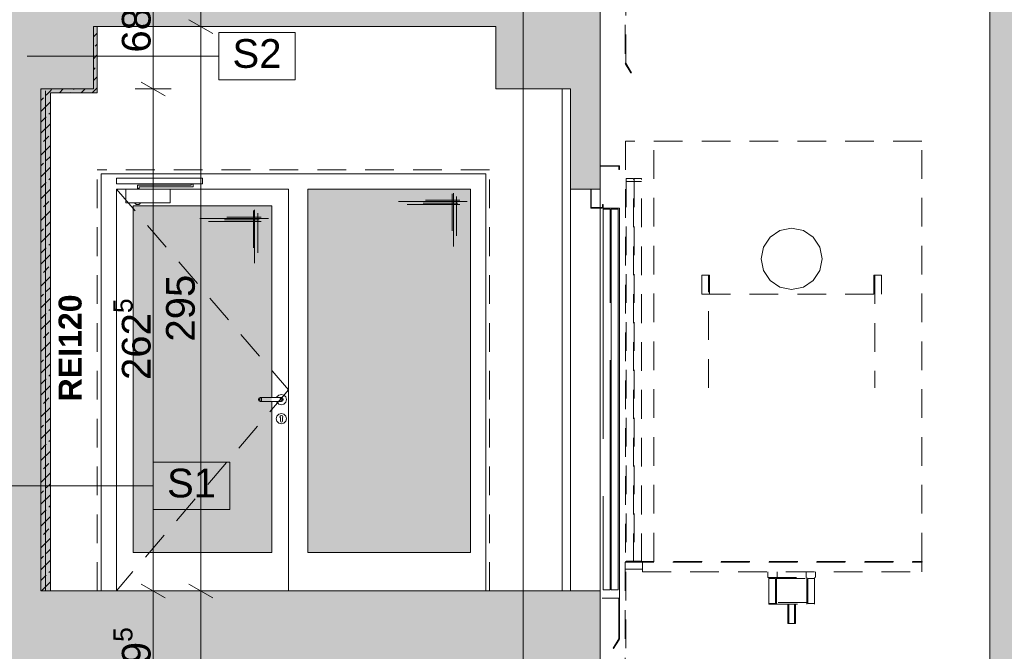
# Paper-space layout 'A-42 PRZEKRÓJ A-A' of a CAD drawing. Header units: millimetres. Extents: x 0 to 1114, y -5 to 726.
# Tile 37 of 92: x 255 to 306, y 356 to 389. Entities that reach past the tile are written whole.
import ezdxf
from ezdxf.xclip import XClip

# ---------------------------------------------------------------- set-up
doc = ezdxf.new("R2010")
doc.units = ezdxf.units.MM
doc.header["$MEASUREMENT"] = 0
doc.header["$XCLIPFRAME"] = 0
for name, pattern in [('ACAD_ISO02W100', [15, 12, -3]), ('DASHDOTX2', [1000, 500, -250, 0, -250]), ('LINIE_3', [25, 15, -10]), ('Przer. długie kreski', [2.5, 1.5, -1])]:
    doc.linetypes.add(name, pattern=pattern)
for name, color, linetype, lineweight, true_color in [('A_opis_Nr_pióra__19', 7, 'Continuous', 5, 0x191919), ('A_osie_Nr_pióra__16', 7, 'Continuous', 5, 0x0f0f0f), ('A_ppoż proj_Nr_pióra__8', 7, 'Continuous', 13, 0x4c4c4c), ('A_stolarka_Nr_pióra__254', 7, 'Continuous', 5, 0xfdfdfd), ('A_stolarka_Nr_pióra__9', 7, 'Continuous', 13, 0xadadad), ('A_winda_Nr_pióra__10', 7, 'Continuous', 13, 0x4b4b4b), ('A_ściany proj_Nr_pióra__10', 7, 'Continuous', 13, 0x4b4b4b), ('A_ściany_Nr_pióra__9', 7, 'Continuous', 13, 0xadadad)]:
    doc.layers.add(name, color=color, linetype=linetype, lineweight=lineweight, true_color=true_color)
for name, color, linetype in [('A_ppoż proj', 7, 'Continuous'), ('A_schody', 7, 'Continuous'), ('A_stolarka', 7, 'Continuous'), ('A_ściany proj', 7, 'Continuous')]:
    doc.layers.add(name, color=color, linetype=linetype)
for name, color, linetype, lineweight in [('A_strop_Nr_pióra__1', 7, 'Continuous', 20), ('A_wymiary_Nr_pióra__1', 7, 'Continuous', 20), ('A_wymiary_Nr_pióra__2', 8, 'Continuous', 13), ('A_ściany proj_Nr_pióra__1', 7, 'Continuous', 20), ('A_ściany_Nr_pióra__1', 7, 'Continuous', 20)]:
    doc.layers.add(name, color=color, linetype=linetype, lineweight=lineweight)
doc.styles.add('STYL_AUTOMATYCZNY_1', font='arial.ttf')
doc.styles.add('STYL_AUTOMATYCZNY_3', font='arial.ttf')
doc.styles.add('STYL_AUTOMATYCZNY_4', font='arial.ttf')
pattern_1 = [(45, (-1560.27814, -148.90835), (-0.57024626, 0.57024626), []), (45, (-1559.7079, -148.90835), (-0.57024626, 0.57024626), [0.40323, -0.20161])]

# ---------------------------------------------------------------- blocks, each defined once
blk = doc.blocks.new('Rysunek_1_1', base_point=(-1560.278, -148.908))
at = {"layer": 'A_ppoż proj', "linetype": 'Continuous', "lineweight": 0, "true_color": 0x121212}
blk.add_hatch(color=250, dxfattribs=at).paths.add_polyline_path([(255.823, 385.311), (255.823, 359.081), (256.323, 359.081), (256.323, 385.111), (258.773, 385.111), (258.773, 388.571), (258.573, 388.571), (258.573, 385.311)])
at = {"layer": 'A_schody', "linetype": 'Continuous', "lineweight": 0, "true_color": 0x000000}
h = blk.add_hatch(color=18, dxfattribs=at)
h.paths.add_polyline_path([(81.694, 140.929), (175.424, 140.929), (226.244, 140.929), (306.913, 140.929), (548.587, 140.929), (548.587, 244.87), (543.567, 244.87), (543.567, 243.12), (527.617, 243.12), (527.617, 243.652), (527.767, 243.652), (527.767, 244.652), (524.676, 244.652), (524.676, 245.185), (524.826, 245.185), (524.826, 246.185), (521.735, 246.185), (521.735, 246.718), (521.885, 246.718), (521.885, 247.718), (518.794, 247.718), (518.794, 248.251), (518.944, 248.251), (518.944, 249.251), (515.853, 249.251), (515.853, 249.784), (516.003, 249.784), (516.003, 250.784), (512.912, 250.784), (512.912, 251.317), (513.062, 251.317), (513.062, 252.317), (509.971, 252.317), (509.971, 252.85), (510.121, 252.85), (510.121, 253.85), (507.03, 253.85), (507.03, 254.383), (507.18, 254.383), (507.18, 255.383), (504.089, 255.383), (504.089, 255.916), (504.239, 255.916), (504.239, 256.916), (501.148, 256.916), (501.148, 257.449), (501.298, 257.449), (501.298, 258.449), (498.572, 258.449), (498.207, 258.449), (498.207, 258.982), (498.357, 258.982), (498.357, 259.982), (498.277, 259.982), (479.827, 259.982), (479.827, 286.332), (482.217, 286.332), (482.217, 290.162), (496.884, 290.162), (527.025, 274.725), (529.906, 273.25), (543.567, 273.25), (543.567, 276.2), (527.437, 276.2), (527.437, 276.727), (527.587, 276.727), (527.587, 277.727), (524.454, 277.727), (524.454, 278.255), (524.604, 278.255), (524.604, 279.255), (521.471, 279.255), (521.471, 279.783), (521.621, 279.783), (521.621, 280.783), (518.488, 280.783), (518.488, 281.31), (518.638, 281.31), (518.638, 282.31), (515.505, 282.31), (515.505, 282.838), (515.655, 282.838), (515.655, 283.838), (512.522, 283.838), (512.522, 284.366), (512.672, 284.366), (512.672, 285.366), (509.539, 285.366), (509.539, 285.894), (509.689, 285.894), (509.689, 286.894), (506.556, 286.894), (506.556, 287.421), (506.706, 287.421), (506.706, 288.421), (503.573, 288.421), (503.573, 288.949), (503.723, 288.949), (503.723, 289.949), (500.59, 289.949), (500.59, 290.477), (500.74, 290.477), (500.74, 291.477), (497.79, 291.477), (497.607, 291.477), (497.607, 292.005), (497.757, 292.005), (497.757, 293.005), (497.647, 293.005), (497.497, 293.005), (494.627, 293.005), (479.247, 293.005), (479.217, 293.005), (479.217, 319.235), (481.647, 319.235), (481.647, 323.105), (496.903, 323.105), (527.216, 307.736), (530.839, 305.9), (543.567, 305.9), (543.567, 309.21), (530.456, 309.21), (527.627, 309.21), (527.627, 309.736), (527.777, 309.736), (527.777, 310.736), (524.617, 310.736), (524.617, 311.262), (524.767, 311.262), (524.767, 312.262), (521.607, 312.262), (521.607, 312.788), (521.757, 312.788), (521.757, 313.788), (518.597, 313.788), (518.597, 314.314), (518.747, 314.314), (518.747, 315.314), (515.587, 315.314), (515.587, 315.84), (515.737, 315.84), (515.737, 316.84), (512.577, 316.84), (512.577, 317.366), (512.727, 317.366), (512.727, 318.366), (509.567, 318.366), (509.567, 318.892), (509.717, 318.892), (509.717, 319.892), (506.557, 319.892), (506.557, 320.418), (506.707, 320.418), (506.707, 321.418), (503.547, 321.418), (503.547, 321.944), (503.697, 321.944), (503.697, 322.944), (500.537, 322.944), (500.537, 323.47), (500.687, 323.47), (500.687, 324.47), (497.527, 324.47), (497.527, 324.493), (497.527, 324.996), (497.677, 324.996), (497.677, 325.996), (497.647, 325.996), (497.177, 325.996), (479.547, 325.996), (479.547, 351.996), (481.717, 351.996), (481.717, 355.946), (498.578, 355.946), (527.341, 341.136), (530.809, 339.35), (543.567, 339.35), (543.567, 342.65), (527.677, 342.65), (527.677, 343.181), (527.827, 343.181), (527.827, 344.181), (524.703, 344.181), (524.703, 344.712), (524.853, 344.712), (524.853, 345.712), (521.729, 345.712), (521.729, 346.244), (521.879, 346.244), (521.879, 347.244), (518.755, 347.244), (518.755, 347.775), (518.905, 347.775), (518.905, 348.775), (515.781, 348.775), (515.781, 349.306), (515.931, 349.306), (515.931, 350.306), (512.807, 350.306), (512.807, 350.838), (512.957, 350.838), (512.957, 351.838), (509.833, 351.838), (509.833, 352.369), (509.983, 352.369), (509.983, 353.369), (506.859, 353.369), (506.859, 353.9), (507.009, 353.9), (507.009, 354.9), (503.885, 354.9), (503.885, 355.432), (504.035, 355.432), (504.035, 356.432), (500.911, 356.432), (500.911, 356.963), (501.061, 356.963), (501.061, 357.963), (497.937, 357.963), (497.937, 357.981), (497.937, 358.495), (498.087, 358.495), (498.087, 359.495), (497.607, 359.495), (494.957, 359.495), (479.467, 359.495), (479.467, 385.725), (481.827, 385.725), (481.827, 389.495), (496.894, 389.495), (527.195, 374.445), (530.547, 372.78), (543.567, 372.78), (543.567, 375.94), (527.557, 375.94), (527.557, 376.433), (527.707, 376.433), (527.707, 377.433), (524.551, 377.433), (524.551, 377.926), (524.701, 377.926), (524.701, 378.926), (521.545, 378.926), (521.545, 379.419), (521.695, 379.419), (521.695, 380.419), (518.539, 380.419), (518.539, 380.912), (518.689, 380.912), (518.689, 381.912), (515.533, 381.912), (515.533, 382.405), (515.683, 382.405), (515.683, 383.405), (512.527, 383.405), (512.527, 383.898), (512.677, 383.898), (512.677, 384.898), (509.521, 384.898), (509.521, 385.391), (509.671, 385.391), (509.671, 386.391), (506.515, 386.391), (506.515, 386.884), (506.665, 386.884), (506.665, 387.884), (506.416, 387.884), (503.509, 387.884), (503.509, 388.377), (503.659, 388.377), (503.659, 389.377), (503.413, 389.377), (500.503, 389.377), (500.503, 389.87), (500.653, 389.87), (500.653, 390.87), (500.41, 390.87), (497.813, 390.87), (497.497, 390.87), (497.497, 391.363), (497.647, 391.363), (497.647, 392.363), (479.397, 392.363), (479.397, 418.623), (481.617, 418.623), (481.617, 422.123), (498.369, 422.123), (527.387, 407.759), (531.063, 405.94), (543.567, 405.94), (543.567, 409.28), (527.697, 409.28), (527.697, 409.765), (527.847, 409.765), (527.847, 410.765), (524.697, 410.765), (524.697, 411.25), (524.847, 411.25), (524.847, 412.25), (521.697, 412.25), (521.697, 412.735), (521.847, 412.735), (521.847, 413.735), (518.697, 413.735), (518.697, 414.22), (518.847, 414.22), (518.847, 415.22), (515.697, 415.22), (515.697, 415.705), (515.847, 415.705), (515.847, 416.705), (512.697, 416.705), (512.697, 417.189), (512.847, 417.189), (512.847, 418.189), (509.697, 418.189), (509.697, 418.674), (509.847, 418.674), (509.847, 419.674), (506.697, 419.674), (506.697, 420.159), (506.847, 420.159), (506.847, 421.159), (503.697, 421.159), (503.697, 421.644), (503.847, 421.644), (503.847, 422.644), (500.697, 422.644), (500.697, 423.129), (500.847, 423.129), (500.847, 424.129), (497.697, 424.129), (497.697, 424.614), (497.847, 424.614), (497.847, 425.614), (479.317, 425.614), (479.317, 451.774), (481.707, 451.774), (481.707, 455.544), (496.931, 455.544), (527.257, 440.792), (530.881, 439.03), (543.567, 439.03), (543.567, 442.31), (527.567, 442.31), (527.567, 442.785), (527.717, 442.785), (527.717, 443.785), (524.533, 443.785), (524.533, 444.261), (524.683, 444.261), (524.683, 445.261), (521.499, 445.261), (521.499, 445.737), (521.649, 445.737), (521.649, 446.737), (518.465, 446.737), (518.465, 447.213), (518.615, 447.213), (518.615, 448.213), (515.431, 448.213), (515.431, 448.689), (515.581, 448.689), (515.581, 449.689), (512.397, 449.689), (512.397, 450.165), (512.547, 450.165), (512.547, 451.165), (509.363, 451.165), (509.363, 451.641), (509.513, 451.641), (509.513, 452.641), (506.329, 452.641), (506.329, 453.117), (506.479, 453.117), (506.479, 454.117), (503.295, 454.117), (503.295, 454.593), (503.445, 454.593), (503.445, 455.593), (500.261, 455.593), (500.261, 456.069), (500.411, 456.069), (500.411, 457.069), (497.227, 457.069), (497.227, 457.545), (497.377, 457.545), (497.377, 458.545), (479.247, 458.545), (479.247, 484.675), (481.019, 484.675), (481.019, 488.575), (496.868, 488.575), (530.662, 472.1), (543.567, 472.1), (543.567, 475.18), (527.767, 475.18), (527.767, 475.645), (527.917, 475.645), (527.917, 476.645), (524.761, 476.645), (524.761, 477.11), (524.911, 477.11), (524.911, 478.11), (521.755, 478.11), (521.755, 478.576), (521.905, 478.576), (521.905, 479.576), (518.749, 479.576), (518.749, 480.041), (518.899, 480.041), (518.899, 481.041), (515.743, 481.041), (515.743, 481.507), (515.893, 481.507), (515.893, 482.507), (512.737, 482.507), (512.737, 482.972), (512.887, 482.972), (512.887, 483.972), (509.731, 483.972), (509.731, 484.438), (509.881, 484.438), (509.881, 485.438), (506.725, 485.438), (506.725, 485.903), (506.875, 485.903), (506.875, 486.903), (503.719, 486.903), (503.719, 487.369), (503.869, 487.369), (503.869, 488.369), (500.713, 488.369), (500.713, 488.834), (500.863, 488.834), (500.863, 489.834), (497.707, 489.834), (497.707, 490.3), (497.857, 490.3), (497.857, 491.3), (479.277, 491.3), (479.277, 517.52), (481.377, 517.52), (481.377, 521.533), (478.41, 521.533), (478.41, 524.133), (477.357, 524.133), (352.051, 524.133), (352.051, 536.095), (543.567, 536.095), (543.567, 527.836), (543.567, 524.133), (547.587, 524.133), (547.587, 521.533), (543.567, 521.533), (543.567, 517.54), (548.587, 517.54), (548.587, 540.961), (543.567, 540.961), (543.567, 539.119), (348.996, 539.119), (348.996, 564.681), (346.838, 564.681), (346.838, 562.317), (85.194, 562.317), (85.194, 564.681), (81.694, 564.681), (81.694, 553.481), (85.194, 553.481), (85.194, 558.993), (147.194, 558.993), (147.194, 524.281), (131.294, 524.281), (131.294, 520.056), (146.901, 520.056), (146.901, 517.255), (150.894, 517.255), (150.894, 491.056), (131.644, 491.056), (131.644, 491.558), (131.794, 491.558), (131.794, 492.558), (128.604, 492.558), (128.604, 493.06), (128.754, 493.06), (128.754, 494.06), (125.564, 494.06), (125.564, 494.562), (125.714, 494.562), (125.714, 495.562), (122.524, 495.562), (122.524, 496.065), (122.674, 496.065), (122.674, 497.065), (119.484, 497.065), (119.484, 497.567), (119.634, 497.567), (119.634, 498.567), (116.444, 498.567), (116.444, 499.069), (116.594, 499.069), (116.594, 500.069), (113.404, 500.069), (113.404, 500.571), (113.554, 500.571), (113.554, 501.571), (110.364, 501.571), (110.364, 502.074), (110.514, 502.074), (110.514, 503.074), (107.324, 503.074), (107.324, 503.576), (107.474, 503.576), (107.474, 504.576), (104.284, 504.576), (104.284, 505.078), (104.434, 505.078), (104.434, 506.078), (101.244, 506.078), (101.244, 506.581), (101.394, 506.581), (101.394, 507.581), (98.194, 507.581), (85.194, 507.581), (85.194, 504.381), (101.294, 504.381), (133.823, 488.306), (146.674, 488.306), (146.674, 484.256), (150.694, 484.256), (150.694, 458.206), (131.244, 458.206), (131.244, 458.69), (131.394, 458.69), (131.394, 459.69), (128.264, 459.69), (128.264, 460.174), (128.414, 460.174), (128.414, 461.174), (125.284, 461.174), (125.284, 461.658), (125.434, 461.658), (125.434, 462.658), (122.304, 462.658), (122.304, 463.142), (122.454, 463.142), (122.454, 464.142), (119.324, 464.142), (119.324, 464.626), (119.474, 464.626), (119.474, 465.626), (116.344, 465.626), (116.344, 466.11), (116.494, 466.11), (116.494, 467.11), (113.364, 467.11), (113.364, 467.594), (113.514, 467.594), (113.514, 468.594), (110.384, 468.594), (110.384, 469.078), (110.534, 469.078), (110.534, 470.078), (107.404, 470.078), (107.404, 470.562), (107.554, 470.562), (107.554, 471.562), (104.424, 471.562), (104.424, 472.046), (104.574, 472.046), (104.574, 473.046), (101.444, 473.046), (101.444, 473.531), (101.594, 473.531), (101.594, 474.531), (101.044, 474.531), (85.194, 474.531), (85.194, 471.531), (101.123, 471.531), (133.451, 455.431), (147.014, 455.431), (147.014, 451.371), (150.394, 451.371), (150.394, 425.231), (130.844, 425.231), (130.844, 425.744), (130.994, 425.744), (130.994, 426.744), (127.904, 426.744), (127.904, 427.258), (128.054, 427.258), (128.054, 428.258), (124.964, 428.258), (124.964, 428.771), (125.114, 428.771), (125.114, 429.771), (122.024, 429.771), (122.024, 430.285), (122.174, 430.285), (122.174, 431.285), (119.084, 431.285), (119.084, 431.799), (119.234, 431.799), (119.234, 432.799), (116.144, 432.799), (116.144, 433.312), (116.294, 433.312), (116.294, 434.312), (113.204, 434.312), (113.204, 434.826), (113.354, 434.826), (113.354, 435.826), (110.264, 435.826), (110.264, 436.34), (110.414, 436.34), (110.414, 437.34), (107.324, 437.34), (107.324, 437.853), (107.474, 437.853), (107.474, 438.853), (104.384, 438.853), (104.384, 439.367), (104.534, 439.367), (104.534, 440.367), (101.444, 440.367), (101.444, 440.881), (101.594, 440.881), (101.594, 441.881), (98.394, 441.881), (85.194, 441.881), (85.194, 438.631), (101.54, 438.631), (133.928, 421.956), (146.574, 421.956), (146.574, 418.066), (150.194, 418.066), (150.194, 391.956), (130.844, 391.956), (130.844, 392.467), (130.994, 392.467), (130.994, 393.467), (127.814, 393.467), (127.814, 393.978), (127.964, 393.978), (127.964, 394.978), (124.784, 394.978), (124.784, 395.49), (124.934, 395.49), (124.934, 396.49), (121.754, 396.49), (121.754, 397.001), (121.904, 397.001), (121.904, 398.001), (118.724, 398.001), (118.724, 398.512), (118.874, 398.512), (118.874, 399.512), (115.694, 399.512), (115.694, 400.024), (115.844, 400.024), (115.844, 401.024), (112.664, 401.024), (112.664, 401.535), (112.814, 401.535), (112.814, 402.535), (109.634, 402.535), (109.634, 403.046), (109.784, 403.046), (109.784, 404.046), (106.604, 404.046), (106.604, 404.558), (106.754, 404.558), (106.754, 405.558), (103.574, 405.558), (103.574, 406.069), (103.724, 406.069), (103.724, 407.069), (100.544, 407.069), (100.544, 407.581), (100.694, 407.581), (100.694, 408.581), (97.494, 408.581), (85.194, 408.581), (85.194, 405.431), (100.469, 405.431), (133.448, 388.981), (146.924, 388.981), (146.924, 385.311), (150.794, 385.311), (150.794, 358.881), (131.244, 358.881), (131.244, 359.376), (131.394, 359.376), (131.394, 360.376), (128.244, 360.376), (128.244, 360.871), (128.394, 360.871), (128.394, 361.871), (125.244, 361.871), (125.244, 362.367), (125.394, 362.367), (125.394, 363.367), (122.244, 363.367), (122.244, 363.862), (122.394, 363.862), (122.394, 364.862), (119.244, 364.862), (119.244, 365.358), (119.394, 365.358), (119.394, 366.358), (116.244, 366.358), (116.244, 366.853), (116.394, 366.853), (116.394, 367.853), (113.244, 367.853), (113.244, 368.349), (113.394, 368.349), (113.394, 369.349), (110.244, 369.349), (110.244, 369.844), (110.394, 369.844), (110.394, 370.844), (107.244, 370.844), (107.244, 371.34), (107.394, 371.34), (107.394, 372.34), (104.244, 372.34), (104.244, 372.835), (104.394, 372.835), (104.394, 373.835), (101.244, 373.835), (101.244, 374.331), (101.394, 374.331), (101.394, 375.331), (98.194, 375.331), (85.194, 375.331), (85.194, 372.331), (100.9, 372.331), (134.251, 355.706), (146.737, 355.706), (146.737, 352.136), (150.694, 352.136), (150.694, 325.906), (150.494, 325.906), (131.144, 325.906), (131.144, 326.408), (131.294, 326.408), (131.294, 327.408), (128.164, 327.408), (128.164, 327.91), (128.314, 327.91), (128.314, 328.91), (125.184, 328.91), (125.184, 329.412), (125.334, 329.412), (125.334, 330.412), (122.204, 330.412), (122.204, 330.915), (122.354, 330.915), (122.354, 331.915), (119.224, 331.915), (119.224, 332.417), (119.374, 332.417), (119.374, 333.417), (116.244, 333.417), (116.244, 333.919), (116.394, 333.919), (116.394, 334.919), (113.264, 334.919), (113.264, 335.421), (113.414, 335.421), (113.414, 336.421), (110.284, 336.421), (110.284, 336.924), (110.434, 336.924), (110.434, 337.924), (107.304, 337.924), (107.304, 338.426), (107.454, 338.426), (107.454, 339.426), (104.324, 339.426), (104.324, 339.928), (104.474, 339.928), (104.474, 340.928), (101.344, 340.928), (101.344, 341.431), (101.494, 341.431), (101.494, 342.431), (98.294, 342.431), (85.194, 342.431), (85.194, 339.231), (101.379, 339.231), (134.06, 322.756), (146.544, 322.756), (146.544, 319.066), (150.494, 319.066), (150.494, 292.856), (130.894, 292.856), (130.844, 292.856), (130.844, 293.321), (130.994, 293.321), (130.994, 294.321), (127.884, 294.321), (127.884, 294.787), (128.034, 294.787), (128.034, 295.787), (124.924, 295.787), (124.924, 296.253), (125.074, 296.253), (125.074, 297.253), (121.964, 297.253), (121.964, 297.719), (122.114, 297.719), (122.114, 298.719), (119.004, 298.719), (119.004, 299.185), (119.154, 299.185), (119.154, 300.185), (116.044, 300.185), (116.044, 300.651), (116.194, 300.651), (116.194, 301.651), (113.084, 301.651), (113.084, 302.117), (113.234, 302.117), (113.234, 303.117), (110.124, 303.117), (110.124, 303.583), (110.274, 303.583), (110.274, 304.583), (107.164, 304.583), (107.164, 305.049), (107.314, 305.049), (107.314, 306.049), (104.204, 306.049), (104.204, 306.515), (104.354, 306.515), (104.354, 307.515), (101.244, 307.515), (101.244, 307.981), (101.394, 307.981), (101.394, 308.981), (98.194, 308.981), (85.194, 308.981), (85.194, 306.131), (100.659, 306.131), (132.664, 290.281), (147.001, 290.281), (147.001, 286.281), (150.794, 286.281), (150.894, 286.281), (150.894, 260.081), (150.794, 260.081), (131.544, 260.081), (131.544, 260.54), (131.694, 260.54), (131.694, 261.54), (128.514, 261.54), (128.514, 261.999), (128.664, 261.999), (128.664, 262.999), (125.484, 262.999), (125.484, 263.458), (125.634, 263.458), (125.634, 264.458), (122.454, 264.458), (122.454, 264.917), (122.604, 264.917), (122.604, 265.917), (119.424, 265.917), (119.424, 266.376), (119.574, 266.376), (119.574, 267.376), (116.394, 267.376), (116.394, 267.835), (116.544, 267.835), (116.544, 268.835), (113.364, 268.835), (113.364, 269.294), (113.514, 269.294), (113.514, 270.294), (110.334, 270.294), (110.334, 270.753), (110.484, 270.753), (110.484, 271.753), (107.304, 271.753), (107.304, 272.212), (107.454, 272.212), (107.454, 273.212), (104.274, 273.212), (104.274, 273.671), (104.424, 273.671), (104.424, 274.671), (101.244, 274.671), (101.244, 275.131), (101.394, 275.131), (101.394, 276.131), (98.194, 276.131), (85.194, 276.131), (85.194, 276.281), (81.694, 276.281), (81.694, 161.081)])
h.paths.add_polyline_path([(85.194, 241.081), (99.89, 241.081), (133.69, 224.181), (146.852, 224.181), (146.852, 220.611), (150.594, 220.611), (150.594, 194.081), (134.194, 194.081), (130.994, 194.081), (130.844, 194.081), (130.844, 194.581), (130.994, 194.581), (130.994, 195.581), (127.874, 195.581), (127.874, 196.081), (128.024, 196.081), (128.024, 197.081), (124.904, 197.081), (124.904, 197.581), (125.054, 197.581), (125.054, 198.581), (121.934, 198.581), (121.934, 199.081), (122.084, 199.081), (122.084, 200.081), (118.964, 200.081), (118.964, 200.581), (119.114, 200.581), (119.114, 201.581), (115.994, 201.581), (115.994, 202.081), (116.144, 202.081), (116.144, 203.081), (113.024, 203.081), (113.024, 203.581), (113.174, 203.581), (113.174, 204.581), (110.054, 204.581), (110.054, 205.081), (110.204, 205.081), (110.204, 206.081), (107.084, 206.081), (107.084, 206.581), (107.234, 206.581), (107.234, 207.581), (104.114, 207.581), (104.114, 208.081), (104.264, 208.081), (104.264, 209.081), (101.144, 209.081), (101.144, 209.581), (101.294, 209.581), (101.294, 210.581), (85.694, 210.581), (85.194, 210.581)], flags=0)
h.paths.add_polyline_path([(85.194, 207.481), (100.985, 207.481), (134.051, 190.781), (147.294, 190.781), (147.294, 187.311), (150.694, 187.311), (150.694, 161.081), (129.144, 161.081), (129.144, 161.711), (129.294, 161.711), (129.294, 162.711), (126.2, 162.711), (126.2, 163.341), (126.35, 163.341), (126.35, 164.341), (123.255, 164.341), (123.255, 164.971), (123.405, 164.971), (123.405, 165.971), (120.311, 165.971), (120.311, 166.601), (120.461, 166.601), (120.461, 167.601), (117.366, 167.601), (117.366, 168.231), (117.516, 168.231), (117.516, 169.231), (114.422, 169.231), (114.422, 169.861), (114.572, 169.861), (114.572, 170.861), (111.477, 170.861), (111.477, 171.491), (111.627, 171.491), (111.627, 172.491), (108.533, 172.491), (108.533, 173.121), (108.683, 173.121), (108.683, 174.121), (105.588, 174.121), (105.588, 174.751), (105.738, 174.751), (105.738, 175.751), (102.644, 175.751), (102.644, 176.381), (102.794, 176.381), (102.794, 177.381), (99.594, 177.381), (85.694, 177.381), (85.194, 177.381)], flags=0)
h.paths.add_polyline_path([(98.194, 243.581), (85.194, 243.581), (85.194, 273.581), (100.052, 273.581), (134.109, 257.181), (146.856, 257.181), (146.856, 253.581), (150.794, 253.581), (150.794, 227.081), (131.244, 227.081), (131.244, 227.581), (131.394, 227.581), (131.394, 228.581), (128.244, 228.581), (128.244, 229.081), (128.394, 229.081), (128.394, 230.081), (125.244, 230.081), (125.244, 230.581), (125.394, 230.581), (125.394, 231.581), (122.244, 231.581), (122.244, 232.081), (122.394, 232.081), (122.394, 233.081), (119.244, 233.081), (119.244, 233.581), (119.394, 233.581), (119.394, 234.581), (116.244, 234.581), (116.244, 235.081), (116.394, 235.081), (116.394, 236.081), (113.244, 236.081), (113.244, 236.581), (113.394, 236.581), (113.394, 237.581), (110.244, 237.581), (110.244, 238.081), (110.394, 238.081), (110.394, 239.081), (107.244, 239.081), (107.244, 239.581), (107.394, 239.581), (107.394, 240.581), (104.244, 240.581), (104.244, 241.081), (104.394, 241.081), (104.394, 242.081), (101.244, 242.081), (101.244, 242.581), (101.394, 242.581), (101.394, 243.581)], flags=0)
h.paths.add_polyline_path([(172.924, 149.057), (153.247, 149.057), (153.247, 526.588), (172.924, 526.588)], flags=0)
h.paths.add_polyline_path([(153.247, 529.128), (153.247, 540.019), (153.247, 558.993), (197.906, 558.993), (197.906, 529.128), (175.424, 529.128)], flags=0)
h.paths.add_polyline_path([(175.424, 458.356), (175.424, 487.895), (224.744, 487.895), (224.744, 479.356), (226.244, 479.356), (226.244, 491.056), (175.424, 491.056), (175.424, 520.915), (224.744, 520.915), (224.744, 512.056), (226.244, 512.056), (226.244, 526.757), (254.323, 526.757), (254.323, 149.057), (226.244, 149.057), (226.244, 161.081), (175.424, 161.081), (175.424, 190.716), (224.744, 190.716), (224.744, 182.081), (226.244, 182.081), (226.244, 194.081), (175.424, 194.081), (175.424, 223.904), (224.744, 223.904), (224.744, 215.081), (226.244, 215.081), (226.244, 227.081), (175.424, 227.081), (175.424, 257.094), (224.744, 257.094), (224.744, 248.081), (226.244, 248.081), (226.244, 260.081), (175.424, 260.081), (175.424, 289.86), (224.744, 289.86), (224.744, 281.081), (226.244, 281.081), (226.244, 292.856), (175.424, 292.856), (175.424, 322.879), (224.744, 322.879), (224.744, 313.856), (226.244, 313.856), (226.244, 325.906), (175.424, 325.906), (175.424, 355.9), (224.744, 355.9), (224.744, 346.906), (226.244, 346.906), (226.244, 359.081), (175.424, 359.081), (175.424, 388.92), (224.744, 388.92), (224.744, 380.081), (226.244, 380.081), (226.244, 392.156), (175.424, 392.156), (175.424, 421.855), (224.744, 421.855), (224.744, 413.156), (226.244, 413.156), (226.244, 425.381), (175.424, 425.381), (175.424, 454.875), (224.744, 454.875), (224.744, 446.381), (226.244, 446.381), (226.244, 458.356)], flags=0)
h.paths.add_polyline_path([(224.744, 529.128), (198.906, 529.128), (198.906, 558.993), (214.553, 558.993), (214.553, 554.428), (218.278, 554.428), (218.278, 558.993), (280.423, 558.993), (280.423, 554.428), (284.064, 554.428), (284.064, 558.993), (332.796, 558.993), (346.125, 558.993), (346.125, 552.476), (347.029, 552.476), (347.029, 524.133), (332.796, 524.133), (311.061, 524.133), (311.061, 529.128), (305.413, 529.128), (256.333, 529.128), (254.833, 529.128), (226.244, 529.128)], flags=0)
h.paths.add_polyline_path([(255.709, 227.081), (255.709, 253.581), (259.467, 253.581), (259.467, 256.491), (278.972, 256.491), (278.972, 253.581), (283.324, 253.581), (283.324, 248.081), (285.053, 248.081), (285.053, 260.081), (256.323, 260.081), (255.823, 260.081), (255.823, 286.356), (258.688, 286.356), (258.688, 289.266), (279.283, 289.266), (279.283, 286.356), (283.254, 286.356), (283.254, 281.081), (285.053, 281.081), (285.053, 292.856), (256.323, 292.856), (255.823, 292.856), (255.823, 319.066), (258.343, 319.066), (258.343, 322.256), (279.153, 322.256), (279.153, 319.066), (283.634, 319.066), (283.634, 313.856), (285.053, 313.856), (285.053, 325.906), (256.323, 325.906), (255.823, 325.906), (255.823, 352.136), (258.283, 352.136), (258.283, 355.416), (279.133, 355.416), (279.133, 352.136), (283.504, 352.136), (283.504, 346.906), (285.053, 346.906), (285.053, 359.081), (256.323, 359.081), (255.823, 359.081), (255.823, 385.311), (258.573, 385.311), (258.573, 388.571), (279.593, 388.571), (279.593, 385.311), (283.494, 385.311), (283.494, 380.081), (285.053, 380.081), (285.053, 392.156), (256.323, 392.156), (255.823, 392.156), (255.823, 418.066), (258.523, 418.066), (258.523, 421.666), (279.293, 421.666), (279.293, 418.066), (283.494, 418.066), (283.494, 413.156), (285.053, 413.156), (285.053, 425.381), (256.323, 425.381), (255.823, 425.381), (255.823, 451.371), (258.099, 451.371), (258.099, 455.501), (279.815, 455.501), (279.815, 451.371), (283.574, 451.371), (283.574, 446.381), (285.053, 446.381), (285.053, 458.356), (256.323, 458.356), (255.823, 458.356), (255.823, 484.206), (258.703, 484.206), (258.703, 488.306), (279.604, 488.306), (279.583, 484.206), (283.574, 484.206), (283.574, 479.356), (285.053, 479.356), (285.053, 491.056), (256.323, 491.056), (255.823, 491.056), (255.823, 517.226), (258.689, 517.226), (258.689, 519.525), (258.689, 521.328), (255.923, 521.328), (255.923, 528.128), (283.474, 528.128), (283.474, 521.328), (279.543, 521.328), (279.543, 517.226), (283.674, 517.226), (283.674, 512.056), (285.053, 512.056), (285.053, 527.628), (305.413, 527.628), (305.413, 149.057), (285.053, 149.057), (285.053, 161.081), (256.323, 161.081), (255.823, 161.081), (255.823, 187.581), (258.382, 187.581), (258.382, 190.681), (279.823, 190.681), (279.823, 187.581), (283.474, 187.581), (283.474, 182.081), (285.053, 182.081), (285.053, 194.081), (256.323, 194.081), (255.823, 194.081), (255.823, 220.581), (258.433, 220.581), (258.433, 223.491), (279.303, 223.491), (279.303, 220.581), (283.413, 220.581), (283.413, 215.081), (285.053, 215.081), (285.053, 227.081), (256.209, 227.081)], flags=0)
h.paths.add_polyline_path([(306.913, 289.828), (477.357, 289.828), (477.357, 260.081), (306.913, 260.081)], flags=0)
h.paths.add_polyline_path([(458.097, 161.081), (306.913, 161.081), (306.913, 190.96), (458.097, 190.96)], flags=0)
h.paths.add_polyline_path([(306.913, 458.356), (306.913, 488.028), (477.357, 488.028), (477.357, 458.356)], flags=0)
h.paths.add_polyline_path([(306.913, 425.381), (306.913, 455.328), (477.357, 455.328), (477.357, 425.381)], flags=0)
h.paths.add_polyline_path([(477.357, 392.156), (306.913, 392.156), (306.913, 422.353), (477.357, 422.353), (477.357, 392.363)], flags=0)
h.paths.add_polyline_path([(477.357, 491.056), (306.913, 491.056), (306.913, 521.064), (477.357, 521.064)], flags=0)
h.paths.add_polyline_path([(306.913, 193.881), (306.913, 224.053), (477.357, 224.053), (477.357, 193.881), (458.097, 193.881)], flags=0)
h.paths.add_polyline_path([(306.913, 325.906), (306.913, 356.053), (477.357, 356.053), (477.357, 325.906)], flags=0)
h.paths.add_polyline_path([(306.913, 389.128), (477.357, 389.128), (477.357, 359.081), (306.913, 359.081)], flags=0)
h.paths.add_polyline_path([(477.357, 292.856), (306.913, 292.856), (306.913, 322.878), (477.357, 322.878)], flags=0)
h.paths.add_polyline_path([(306.913, 257.053), (477.357, 257.053), (477.357, 227.081), (306.913, 227.081)], flags=0)
h.paths.add_polyline_path([(460.097, 161.23), (459.597, 161.23), (459.597, 190.96), (477.357, 190.96), (477.357, 187.48), (482.007, 187.48), (482.007, 190.96), (498.336, 190.96), (519.447, 181.159), (521.347, 180.277), (521.347, 179.775), (543.567, 179.775), (543.567, 161.23)], flags=0)
h.paths.add_polyline_path([(479.747, 220.551), (482.078, 220.551), (482.078, 224.303), (496.973, 224.303), (527.249, 209.225), (530.883, 207.415), (543.567, 207.415), (543.567, 182.775), (522.45, 182.775), (519.677, 182.775), (519.677, 184.164), (516.687, 184.164), (516.687, 185.552), (513.697, 185.552), (513.697, 186.94), (510.707, 186.94), (510.707, 188.328), (507.717, 188.328), (507.717, 189.716), (504.727, 189.716), (504.727, 191.104), (501.737, 191.104), (501.737, 192.492), (498.747, 192.492), (498.747, 193.881), (497.557, 193.881), (479.747, 193.881)], flags=0)
h.paths.add_polyline_path([(479.827, 253.051), (481.977, 253.051), (481.977, 256.781), (498.162, 256.781), (527.183, 241.654), (528.401, 241.02), (529.443, 241.02), (543.567, 241.02), (543.567, 210.76), (530.484, 210.76), (527.727, 210.76), (527.727, 211.236), (527.877, 211.236), (527.877, 212.236), (524.74, 212.236), (524.74, 212.712), (524.89, 212.712), (524.89, 213.712), (521.753, 213.712), (521.753, 214.189), (521.903, 214.189), (521.903, 215.189), (518.766, 215.189), (518.766, 215.665), (518.916, 215.665), (518.916, 216.665), (515.779, 216.665), (515.779, 217.142), (515.929, 217.142), (515.929, 218.142), (512.792, 218.142), (512.792, 218.618), (512.942, 218.618), (512.942, 219.618), (509.805, 219.618), (509.805, 220.095), (509.955, 220.095), (509.955, 221.095), (506.818, 221.095), (506.818, 221.571), (506.968, 221.571), (506.968, 222.571), (503.831, 222.571), (503.831, 223.048), (503.981, 223.048), (503.981, 224.048), (500.844, 224.048), (500.844, 224.524), (500.994, 224.524), (500.994, 225.524), (497.994, 225.524), (497.857, 225.524), (497.857, 226.001), (498.007, 226.001), (498.007, 227.001), (497.597, 227.001), (479.827, 227.001)], flags=0)
at = {"layer": 'A_stolarka', "linetype": 'Continuous', "lineweight": 0, "true_color": 0x2d2d2d}
for points in [[(269.773, 380.081), (269.773, 361.081), (278.273, 361.081), (278.273, 380.081)], [(260.653, 379.201), (260.653, 361.081), (267.893, 361.081), (267.893, 379.201)]]:
    blk.add_hatch(color=250, dxfattribs=at).paths.add_polyline_path(points)
at = {"layer": 'A_ściany proj', "linetype": 'Continuous', "lineweight": 0, "true_color": 0x4b4b4b}
h = blk.add_hatch(dxfattribs=at)
h.set_pattern_fill('FP_65_0001', color=251, style=0, pattern_type=2)
h.set_pattern_definition(pattern_1)
h.paths.add_polyline_path([(258.573, 388.571), (258.573, 385.311), (258.773, 385.111), (258.773, 388.571)])
h = blk.add_hatch(dxfattribs=at)
h.set_pattern_fill('FP_65_0001', color=251, style=0, pattern_type=2)
h.set_pattern_definition(pattern_1)
h.paths.add_polyline_path([(255.823, 385.311), (256.073, 385.211), (256.073, 385.311)])
h = blk.add_hatch(dxfattribs=at)
h.set_pattern_fill('FP_65_0001', color=251, style=0, pattern_type=2)
h.set_pattern_definition(pattern_1)
h.paths.add_polyline_path([(255.823, 385.311), (255.823, 359.081), (256.323, 359.081), (256.323, 385.111), (256.073, 385.111), (256.073, 385.211)])
h = blk.add_hatch(dxfattribs=at)
h.set_pattern_fill('FP_65_0001', color=251, style=0, pattern_type=2)
h.set_pattern_definition(pattern_1)
h.paths.add_polyline_path([(256.073, 385.311), (256.073, 385.211), (256.323, 385.111), (256.323, 385.311)])
h = blk.add_hatch(dxfattribs=at)
h.set_pattern_fill('FP_65_0001', color=251, style=0, pattern_type=2)
h.set_pattern_definition(pattern_1)
h.paths.add_polyline_path([(256.323, 385.111), (258.773, 385.111), (258.573, 385.311), (256.323, 385.311)])
h = blk.add_hatch(dxfattribs=at)
h.set_pattern_fill('FP_65_0001', color=251, style=0, pattern_type=2)
h.set_pattern_definition(pattern_1)
h.paths.add_polyline_path([(256.323, 385.111), (256.073, 385.211), (256.073, 385.111)])
at = {"layer": 'A_opis_Nr_pióra__19', "color": 250, "linetype": 'Continuous', "lineweight": 5, "true_color": 0x191919}
for p, q in [((269.118, 388.259), (265.118, 388.259)), ((265.118, 388.259), (265.118, 385.784)), ((269.118, 385.784), (269.118, 388.259)), ((265.118, 387.021), (255.118, 387.021)), ((265.118, 385.784), (269.118, 385.784)), ((265.699, 365.811), (261.699, 365.811)), ((261.699, 365.811), (261.699, 363.336)), ((265.699, 363.336), (265.699, 365.811)), ((261.699, 364.573), (251.699, 364.573)), ((261.699, 363.336), (265.699, 363.336))]:
    blk.add_line(p, q, dxfattribs=at)
at = {"layer": 'A_osie_Nr_pióra__16', "color": 250, "linetype": 'DASHDOTX2', "lineweight": 5, "true_color": 0x0f0f0f}
blk.add_line((281.019, 533.433), (281.019, 175.184), dxfattribs=at)
at = {"layer": 'A_stolarka_Nr_pióra__254', "color": 7, "linetype": 'Continuous', "lineweight": 5, "true_color": 0xfdfdfd}
for p, q in [((277.311, 379.839), (277.311, 377.894)), ((277.377, 379.869), (277.377, 377.081)), ((277.537, 379.694), (277.537, 377.637)), ((278.093, 379.427), (274.518, 379.427)), ((277.715, 379.266), (274.971, 379.266)), ((277.608, 379.35), (275.808, 379.35)), ((277.715, 379.493), (275.915, 379.493)), ((266.931, 378.959), (266.931, 377.014)), ((266.997, 378.989), (266.997, 376.201)), ((267.157, 378.814), (267.157, 376.757)), ((267.713, 378.547), (264.138, 378.547)), ((267.335, 378.386), (264.591, 378.386)), ((267.228, 378.47), (265.428, 378.47)), ((267.335, 378.613), (265.535, 378.613))]:
    blk.add_line(p, q, dxfattribs=at)
at = {"layer": 'A_stolarka_Nr_pióra__9', "color": 253, "linetype": 'Przer. długie kreski', "lineweight": 13, "true_color": 0xadadad}
for p, q in [((279.273, 381.081), (258.773, 381.081)), ((258.773, 359.081), (258.773, 381.081)), ((279.273, 359.081), (279.273, 381.081)), ((259.773, 380.081), (268.773, 369.581)), ((268.773, 369.581), (259.773, 359.081))]:
    blk.add_line(p, q, dxfattribs=at)
at = {"layer": 'A_stolarka_Nr_pióra__9', "color": 253, "linetype": 'Continuous', "lineweight": 13, "true_color": 0xadadad}
for p, q in [((279.073, 380.881), (258.973, 380.881)), ((258.973, 359.081), (258.973, 380.881)), ((279.073, 359.081), (279.073, 380.881)), ((259.773, 359.081), (259.773, 380.081)), ((259.773, 380.081), (268.773, 380.081)), ((268.773, 380.081), (268.773, 359.081)), ((269.773, 361.081), (269.773, 380.081)), ((269.773, 380.081), (278.273, 380.081)), ((278.273, 361.081), (278.273, 380.081)), ((260.653, 361.081), (260.653, 379.201)), ((260.653, 379.201), (267.893, 379.201)), ((267.893, 379.201), (267.893, 369.181)), ((267.222, 369.151), (267.193, 369.081)), ((267.193, 369.081), (267.222, 369.01)), ((267.238, 369.151), (267.21, 369.081)), ((267.21, 369.081), (267.238, 369.01)), ((267.293, 369.181), (267.222, 369.151)), ((267.222, 369.01), (267.293, 368.981)), ((267.286, 369.151), (267.265, 369.081)), ((267.265, 369.081), (267.286, 369.01)), ((268.393, 369.181), (267.293, 369.181)), ((268.393, 368.981), (267.293, 368.981)), ((267.358, 369.151), (267.347, 369.081)), ((267.347, 369.081), (267.358, 369.01)), ((267.893, 368.981), (267.893, 361.081)), ((268.15, 369.181), (268.159, 369.216)), ((268.159, 368.946), (268.15, 368.981)), ((268.159, 369.216), (268.258, 369.314)), ((268.258, 368.847), (268.159, 368.946)), ((268.258, 369.314), (268.393, 369.351)), ((268.393, 368.811), (268.258, 368.847)), ((268.328, 369.151), (268.34, 369.081)), ((268.34, 369.081), (268.328, 369.01)), ((268.393, 369.351), (268.528, 369.314)), ((268.393, 369.181), (268.464, 369.151)), ((268.464, 369.01), (268.393, 368.981)), ((268.528, 368.847), (268.393, 368.811)), ((268.4, 369.151), (268.421, 369.081)), ((268.421, 369.081), (268.4, 369.01)), ((268.448, 369.151), (268.476, 369.081)), ((268.476, 369.081), (268.448, 369.01)), ((268.464, 369.151), (268.493, 369.081)), ((268.493, 369.081), (268.464, 369.01)), ((268.528, 369.314), (268.627, 369.216)), ((268.627, 368.946), (268.528, 368.847)), ((268.627, 369.216), (268.663, 369.081)), ((268.663, 369.081), (268.627, 368.946)), ((268.258, 368.314), (268.393, 368.351)), ((268.393, 368.351), (268.528, 368.314)), ((268.123, 368.081), (268.159, 368.216)), ((268.159, 367.946), (268.123, 368.081)), ((268.159, 368.216), (268.258, 368.314)), ((268.258, 367.847), (268.159, 367.946)), ((268.393, 367.811), (268.258, 367.847)), ((268.319, 368.177), (268.339, 368.232)), ((268.343, 368.125), (268.319, 368.177)), ((268.339, 368.232), (268.393, 368.255)), ((268.343, 368.125), (268.343, 367.956)), ((268.343, 367.956), (268.358, 367.92)), ((268.358, 367.92), (268.393, 367.906)), ((268.393, 368.255), (268.447, 368.232)), ((268.393, 367.906), (268.429, 367.92)), ((268.528, 367.847), (268.393, 367.811)), ((268.429, 367.92), (268.443, 367.956)), ((268.468, 368.177), (268.443, 368.125)), ((268.443, 367.956), (268.443, 368.125)), ((268.447, 368.232), (268.468, 368.177)), ((268.528, 368.314), (268.627, 368.216)), ((268.627, 367.946), (268.528, 367.847)), ((268.627, 368.216), (268.663, 368.081)), ((268.663, 368.081), (268.627, 367.946)), ((267.893, 361.081), (260.653, 361.081)), ((269.773, 361.081), (278.273, 361.081)), ((279.273, 359.081), (258.773, 359.081))]:
    blk.add_line(p, q, dxfattribs=at)
at = {"layer": 'A_stolarka_Nr_pióra__9', "color": 253, "linetype": 'LINIE_3', "lineweight": 13, "true_color": 0xadadad, "flags": 128}
for points in [[(264.273, 380.351), (264.273, 380.651), (259.773, 380.651), (259.773, 380.351)], [(260.873, 380.103), (260.873, 380.286), (263.68, 380.286), (263.68, 380.334), (263.785, 380.334), (263.785, 380.189), (260.961, 380.189), (260.961, 380.103)], [(263.691, 380.334), (263.776, 380.334), (263.776, 380.351), (263.691, 380.351)], [(262.58, 380.081), (260.273, 380.081), (260.273, 379.357), (262.58, 379.357)], [(260.955, 380.103), (260.878, 380.103), (260.878, 380.081), (260.955, 380.081)]]:
    blk.add_lwpolyline(points, close=True, dxfattribs=at)
blk.add_lwpolyline([(261.021, 379.357), (260.745, 379.357), (260.745, 379.331, 0.458316), (261.021, 379.331)], format="xyb", close=True, dxfattribs=at)
at = {"layer": 'A_strop_Nr_pióra__1', "color": 7, "linetype": 'Continuous', "lineweight": 20}
for p, q in [((258.573, 388.571), (279.593, 388.571)), ((258.573, 388.571), (258.573, 385.311)), ((279.593, 385.311), (279.593, 388.571)), ((255.823, 385.311), (258.573, 385.311)), ((279.593, 385.311), (283.494, 385.311)), ((285.053, 380.081), (283.494, 380.081)), ((256.323, 359.081), (285.053, 359.081))]:
    blk.add_line(p, q, dxfattribs=at)
at = {"layer": 'A_winda_Nr_pióra__10', "color": 251, "linetype": 'Przer. długie kreski', "lineweight": 13, "true_color": 0x4b4b4b}
for p, q in [((286.353, 393.656), (286.353, 386.656)), ((286.383, 386.656), (286.383, 393.286)), ((286.353, 386.656), (286.383, 386.656)), ((286.381, 386.663), (286.355, 386.648)), ((286.355, 386.648), (286.655, 386.148)), ((286.681, 386.163), (286.381, 386.663)), ((286.655, 386.148), (286.681, 386.163)), ((301.853, 382.581), (286.373, 382.581)), ((286.373, 382.581), (286.373, 360.621)), ((287.853, 360.621), (287.853, 382.581)), ((301.853, 360.621), (301.853, 382.581)), ((286.413, 380.631), (286.413, 360.581)), ((286.783, 380.631), (286.413, 380.631)), ((286.783, 380.481), (286.413, 380.481)), ((286.783, 360.581), (286.783, 380.631)), ((286.833, 380.631), (286.833, 360.581)), ((287.203, 380.631), (286.833, 380.631)), ((287.203, 380.481), (286.833, 380.481)), ((287.203, 360.581), (287.203, 380.631)), ((294.441, 377.909), (293.922, 377.562)), ((295.053, 378.031), (294.441, 377.909)), ((295.665, 377.909), (295.053, 378.031)), ((296.185, 377.562), (295.665, 377.909)), ((293.922, 377.562), (293.575, 377.043)), ((296.531, 377.043), (296.185, 377.562)), ((293.575, 377.043), (293.453, 376.431)), ((296.653, 376.431), (296.531, 377.043)), ((293.453, 376.431), (293.575, 375.818)), ((296.531, 375.818), (296.653, 376.431)), ((290.753, 375.581), (290.353, 375.581)), ((290.353, 375.581), (290.353, 374.581)), ((290.703, 369.696), (290.703, 375.581)), ((290.753, 374.581), (290.753, 375.581)), ((293.575, 375.818), (293.922, 375.299)), ((296.185, 375.299), (296.531, 375.818)), ((299.753, 375.581), (299.353, 375.581)), ((299.353, 375.581), (299.353, 374.581)), ((299.403, 375.581), (299.403, 369.696)), ((299.753, 374.581), (299.753, 375.581)), ((293.922, 375.299), (294.441, 374.952)), ((295.665, 374.952), (296.185, 375.299)), ((290.353, 374.581), (299.753, 374.581)), ((294.441, 374.952), (295.053, 374.831)), ((295.053, 374.831), (295.665, 374.952)), ((286.373, 360.621), (301.868, 360.621)), ((286.413, 360.631), (286.783, 360.631)), ((286.833, 360.631), (287.203, 360.631)), ((287.238, 360.621), (287.238, 360.581)), ((287.838, 360.621), (287.838, 360.581)), ((301.838, 360.581), (301.838, 360.621)), ((301.868, 360.581), (301.868, 360.621)), ((286.353, 360.581), (301.868, 360.581)), ((286.353, 360.581), (286.353, 353.581)), ((286.353, 360.211), (287.253, 360.211)), ((286.383, 353.581), (286.383, 360.211)), ((287.253, 360.581), (287.253, 360.081)), ((301.853, 360.081), (301.853, 360.581)), ((287.253, 360.081), (301.853, 360.081)), ((293.803, 360.081), (293.803, 359.781)), ((293.803, 359.781), (296.303, 359.781)), ((293.853, 359.781), (293.853, 358.381)), ((293.853, 359.731), (294.203, 359.731)), ((294.203, 359.731), (294.203, 358.431)), ((294.253, 359.781), (294.253, 358.381)), ((294.253, 359.731), (295.853, 359.731)), ((294.303, 359.781), (294.303, 360.081)), ((295.803, 360.081), (295.803, 359.781)), ((295.853, 358.381), (295.853, 359.781)), ((295.903, 359.731), (296.253, 359.731)), ((295.903, 358.431), (295.903, 359.731)), ((296.253, 358.381), (296.253, 359.781)), ((296.303, 359.781), (296.303, 360.081)), ((294.203, 358.431), (293.853, 358.431)), ((293.853, 358.381), (296.253, 358.381)), ((295.853, 358.481), (294.253, 358.481)), ((294.853, 358.381), (294.853, 357.381)), ((294.903, 357.381), (294.903, 358.381)), ((295.203, 357.381), (295.203, 358.381)), ((295.253, 357.381), (295.253, 358.381)), ((296.253, 358.431), (295.903, 358.431)), ((294.853, 357.381), (295.253, 357.381))]:
    blk.add_line(p, q, dxfattribs=at)
at = {"layer": 'A_winda_Nr_pióra__10', "color": 251, "linetype": 'Continuous', "lineweight": 13, "true_color": 0x4b4b4b}
for p, q in [((285.053, 379.111), (285.053, 381.301)), ((286.053, 381.301), (285.053, 381.301)), ((285.053, 381.271), (286.023, 381.271)), ((286.023, 381.271), (286.023, 381.101)), ((286.053, 381.101), (286.053, 381.301)), ((286.023, 381.101), (286.053, 381.101)), ((284.553, 380.081), (284.553, 379.081)), ((284.583, 379.111), (284.583, 380.081)), ((285.203, 379.281), (285.173, 379.281)), ((285.173, 379.281), (285.173, 379.111)), ((285.203, 379.081), (285.203, 379.281)), ((286.053, 379.081), (284.553, 379.081)), ((285.173, 379.111), (284.583, 379.111)), ((285.623, 379.031), (285.623, 359.131)), ((285.993, 379.031), (285.623, 379.031)), ((285.993, 359.131), (285.993, 379.031)), ((286.053, 356.581), (286.053, 379.081)), ((285.623, 359.131), (285.993, 359.131)), ((285.153, 358.701), (286.053, 358.701)), ((286.023, 358.701), (286.023, 356.581)), ((286.025, 356.578), (285.725, 356.088)), ((285.751, 356.073), (286.051, 356.563)), ((286.023, 356.581), (286.053, 356.581)), ((286.051, 356.563), (286.025, 356.578)), ((285.725, 356.088), (285.751, 356.073))]:
    blk.add_line(p, q, dxfattribs=at)
at = {"layer": 'A_winda_Nr_pióra__10', "color": 251, "linetype": 'ACAD_ISO02W100', "lineweight": 13, "true_color": 0x4b4b4b}
for p, q in [((285.573, 379.031), (285.203, 379.031)), ((285.203, 379.031), (285.203, 359.131)), ((285.573, 359.131), (285.573, 379.031)), ((285.203, 359.131), (285.573, 359.131))]:
    blk.add_line(p, q, dxfattribs=at)
at = {"layer": 'A_wymiary_Nr_pióra__1', "color": 7, "linetype": 'Continuous', "lineweight": 20}
for p, q in [((263.564, 388.931), (264.814, 388.21)), ((261.064, 385.671), (262.314, 384.95)), ((261.064, 359.441), (262.314, 358.72)), ((263.564, 359.441), (264.814, 358.72))]:
    blk.add_line(p, q, dxfattribs=at)
at = {"layer": 'A_wymiary_Nr_pióra__2', "color": 8, "linetype": 'Continuous', "lineweight": 13}
for p, q in [((261.689, 385.311), (261.689, 392.156)), ((264.189, 388.571), (264.189, 392.156)), ((265.126, 388.571), (263.251, 388.571)), ((264.189, 359.081), (264.189, 388.571)), ((262.626, 385.311), (260.751, 385.311)), ((261.689, 359.081), (261.689, 385.311)), ((262.626, 359.081), (260.751, 359.081)), ((261.689, 352.136), (261.689, 359.081)), ((265.126, 359.081), (263.251, 359.081)), ((264.189, 355.416), (264.189, 359.081))]:
    blk.add_line(p, q, dxfattribs=at)
at = {"layer": 'A_ściany proj_Nr_pióra__1', "color": 7, "linetype": 'Continuous', "lineweight": 20}
blk.add_line((255.823, 359.081), (256.323, 359.081), dxfattribs=at)
at = {"layer": 'A_ściany proj_Nr_pióra__1', "color": 7, "linetype": 'Continuous', "lineweight": 20, "flags": 128}
for points in [[(258.573, 388.571), (258.573, 385.311)], [(258.773, 385.111), (258.773, 388.571)], [(258.573, 385.311), (255.823, 385.311)], [(255.823, 385.311), (255.823, 359.081)], [(256.323, 385.111), (258.773, 385.111)], [(256.323, 359.081), (256.323, 385.111)]]:
    blk.add_lwpolyline(points, dxfattribs=at)
at = {"layer": 'A_ściany proj_Nr_pióra__10', "color": 251, "linetype": 'Continuous', "lineweight": 13, "true_color": 0x4b4b4b}
for p, q in [((256.073, 385.211), (256.073, 359.081)), ((256.073, 359.081), (256.073, 385.211))]:
    blk.add_line(p, q, dxfattribs=at)
at = {"layer": 'A_ściany_Nr_pióra__1', "color": 7, "linetype": 'Continuous', "lineweight": 20}
for p, q in [((305.413, 527.628), (305.413, 149.057)), ((285.053, 392.156), (285.053, 380.081)), ((255.823, 385.311), (255.823, 359.081)), ((283.494, 385.311), (283.494, 380.081)), ((285.053, 359.081), (285.053, 346.906))]:
    blk.add_line(p, q, dxfattribs=at)
at = {"layer": 'A_ściany_Nr_pióra__9', "color": 253, "linetype": 'Continuous', "lineweight": 13, "true_color": 0xadadad}
for p, q in [((283.067, 385.311), (283.067, 359.081)), ((283.494, 380.081), (283.494, 359.081)), ((285.053, 379.111), (285.053, 359.081))]:
    blk.add_line(p, q, dxfattribs=at)
at = {"layer": 'A_opis_Nr_pióra__19', "color": 250, "linetype": 'Continuous', "lineweight": 5, "true_color": 0x191919, "char_height": 1.5, "attachment_point": 2, "style": 'STYL_AUTOMATYCZNY_1'}
for s, insert in [('\\A1;{\\pqc;\\fArial|b0|i0|c238|p0;\\W1.000000;S2}', (267.118, 387.916)), ('\\A1;{\\pqc;\\fArial|b0|i0|c238|p0;\\W1.000000;S1}', (263.699, 365.468))]:
    blk.add_mtext(s, dxfattribs=dict(at, insert=insert))
at = {"layer": 'A_ppoż proj_Nr_pióra__8', "color": 251, "linetype": 'Continuous', "lineweight": 13, "true_color": 0x4c4c4c, "insert": (257.362, 371.778), "char_height": 1.2, "attachment_point": 5, "rotation": 90, "style": 'STYL_AUTOMATYCZNY_3'}
blk.add_mtext('\\A1;{\\pqc;\\fArial|b1|i0|c238|p0;\\W1.000000;REI120}', dxfattribs=at)
at = {"layer": 'A_wymiary_Nr_pióra__1', "color": 7, "linetype": 'Continuous', "lineweight": 20, "char_height": 1.5, "attachment_point": 7, "rotation": 90, "style": 'STYL_AUTOMATYCZNY_1'}
for s, insert in [('\\A1;{\\pql;\\fArial|b0|i0|c238|p0;\\W1.000000;68\\fArial|b0|i0|c238|p0;\\W1.000000;\\A1{\\H.66x;\\S5^  ;}}', (261.997, 387.211)), ('\\A1;{\\pql;\\fArial|b0|i0|c238|p0;\\W1.000000;262\\fArial|b0|i0|c238|p0;\\W1.000000;\\A1{\\H.66x;\\S5^  ;}}', (261.997, 370.102)), ('\\A1;{\\pql;\\fArial|b0|i0|c238|p0;\\W1.000000;69\\fArial|b0|i0|c238|p0;\\W1.000000;\\A1{\\H.66x;\\S5^  ;}}', (261.997, 354.086)), ('\\A1;{\\pql;\\fArial|b0|i0|c238|p0;\\W1.000000;36\\fArial|b0|i0|c238|p0;\\W1.000000;\\A1{\\H.66x;\\S5^  ;}}', (264.498, 352.011))]:
    blk.add_mtext(s, dxfattribs=dict(at, insert=insert))
at = {"layer": 'A_wymiary_Nr_pióra__1', "color": 7, "linetype": 'Continuous', "lineweight": 20, "insert": (263.889, 372.109), "char_height": 1.5, "width": 3.43226, "attachment_point": 7, "rotation": 90, "style": 'STYL_AUTOMATYCZNY_4'}
blk.add_mtext('\\A1;{\\pql;\\fArial|b0|i0|c238|p0;\\W1.000000;295}', dxfattribs=at)

psp = doc.layouts.new('A-42 PRZEKRÓJ A-A')

# ---------------------------------------------------------------- block references
at = {"color": 37, "linetype": 'Continuous', "lineweight": 5, "true_color": 0x656532}
ref = psp.add_blockref('Rysunek_1_1', (-1560.278, -148.908), dxfattribs=at)
XClip(ref).set_block_clipping_path([(39.0902360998, 131.2954404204), (584.779237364, 589.1)])

doc.saveas('drawing.dxf')
